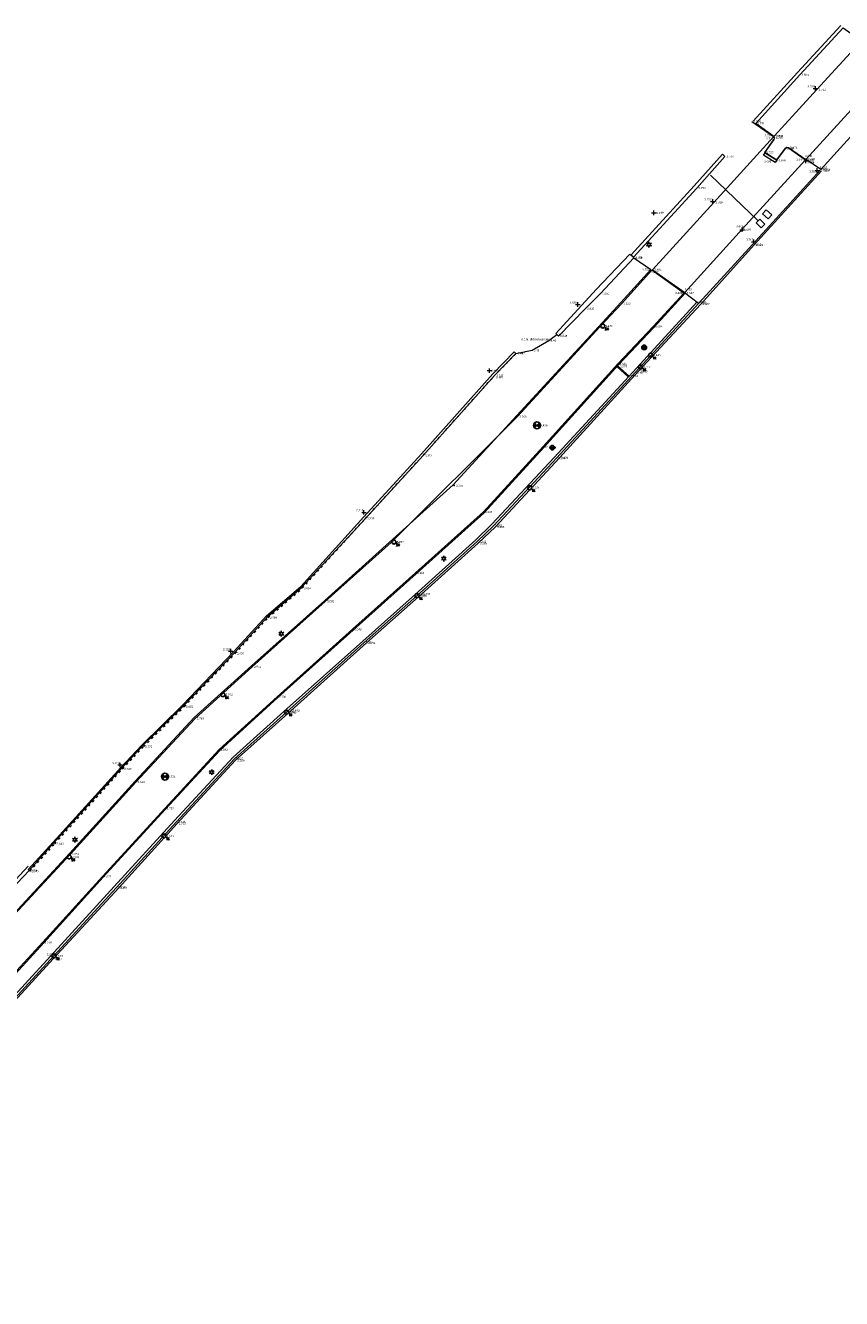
# Model space of a CAD drawing. Header units: metres. Extents: x 152089 to 154194, y 463573 to 464275.
# Tile 34 of 35: x 154052 to 154125, y 464088 to 464202. Entities that reach past the tile are written whole.
import ezdxf
from ezdxf.lldxf.tags import DXFTag

# ---------------------------------------------------------------- set-up
doc = ezdxf.new("R2010")
doc.units = ezdxf.units.M
doc.header["$MEASUREMENT"] = 0
doc.linetypes.add('HIDDEN2', pattern=[2.5, 1, -1.5])
for name, color, linetype, lineweight, true_color in [('B-ME-AL-HOOGTELABEL_HOOGTEMERK-S', 1, 'Continuous', 0, 0xff0000), ('B-ME-AL-HOOGTELABEL_WATERPEIL-S', 150, 'Continuous', 0, 0x007fff), ('B-ME-GK-KEERWAND-G', 7, 'Continuous', 0, 0xb266cc), ('B-ME-GR-STRUIK-G', 7, 'Continuous', 0, 0x009926), ('B-ME-IE-MEUBILAIR_WEGMEUBILAIR_SLAGBOOM-G', 40, 'Continuous', 0, 0xffbf00), ('B-ME-VH-KANTOPSLUITING_OPSLUITBAND_100X200-G', 7, 'VH-OPSLUITBAND_100X200', 0, 0xff7fbf), ('B-ME-VH-KANTOPSLUITING_TROTTOIRBAND_180 200-G', 7, 'VH-TROTTOIRBAND_180-200', 0, 0xff7fff), ('B-ME-VH-VERHARDING_KLINKERS-G', 40, 'Continuous', 0, 0xffbf00), ('B-ME-WH-KUNSTWERK_BRUG-G', 1, 'Continuous', 0, 0xff0000)]:
    doc.layers.add(name, color=color, linetype=linetype, lineweight=lineweight, true_color=true_color)
for name, color, linetype in [('B-ME-IE-MEUBILAIR_LICHTMAST-S', 1, 'Continuous'), ('B-ME-IE-MEUBILAIR_STRAATKOLK-S', 1, 'Continuous'), ('B-ME-IE-MEUBILAIR_TROTTOIRKOLK-S', 1, 'Continuous'), ('B-ME-IE-MEUBILAIR_VERKEERSBORD-S', 1, 'Continuous'), ('B-ME-IE-MEUBILAIR_VERKEERSLICHT-S', 1, 'Continuous'), ('B-ME-RI-PUT-S', 1, 'Continuous')]:
    doc.layers.add(name, color=color, linetype=linetype)
for name, color, linetype, lineweight in [('B-ME-IE-TERREINAFSCHEIDING_KUNSTMATIG_HEKWERK-G', 202, 'IE-TERREINAFSCHEIDING-KUNSTMATIG', 18), ('B-ME-IE-TERREINAFSCHEIDING_KUNSTMATIG_MUUR-G', 130, 'IE-TERREINAFSCHEIDING-KUNSTMATIG-DICHT', 18), ('B-ME-VH-VERHARDING_ASFALT-G', 2, 'Continuous', 18), ('B-ME-VH-VERHARDING_BETON-G', 21, 'Continuous', 18), ('B-ME-VH-VERHARDING_TEGEL-G', 24, 'Continuous', 18)]:
    doc.layers.add(name, color=color, linetype=linetype, lineweight=lineweight)
doc.styles.add('18_100', font='romans', dxfattribs={"width": 0.8, "height": 0.18})
doc.styles.add('18_200', font='romans', dxfattribs={"width": 0.8, "height": 0.36})
doc.styles.add('ROMANS', font='romans', dxfattribs={"height": 5})
doc.styles.add('SLK', font='calibri.ttf', dxfattribs={"height": 0.3})
doc.linetypes.add('IE-TERREINAFSCHEIDING-KUNSTMATIG', pattern='A,4,[82,NLCS.SHX,S=0.75,R=90,X=0,Y=0],4,-2', length=10)
doc.linetypes.add('IE-TERREINAFSCHEIDING-KUNSTMATIG-DICHT', pattern='A,8,-1,[82,NLCS.SHX,S=0.75,R=90,X=0,Y=0],-1', length=10)
tags = doc.linetypes.add('VH-OPSLUITBAND_100X200', pattern=[16, 8, -2, 4, -2]).pattern_tags.tags
tags[10:11] = [DXFTag(74, 4), DXFTag(75, 0), DXFTag(340, '0'), DXFTag(46, 1.0), DXFTag(50, 0.0), DXFTag(44, 0.0), DXFTag(45, 0.0)]
tags[8:9] = [DXFTag(74, 4), DXFTag(75, 0), DXFTag(340, '0'), DXFTag(46, 1.0), DXFTag(50, 0.0), DXFTag(44, 0.0), DXFTag(45, 0.0)]
tags[6:7] = [DXFTag(74, 4), DXFTag(75, 0), DXFTag(340, '0'), DXFTag(46, 1.0), DXFTag(50, 0.0), DXFTag(44, 0.0), DXFTag(45, 0.0)]
tags[4:5] = [DXFTag(74, 4), DXFTag(75, 0), DXFTag(340, '0'), DXFTag(46, 1.0), DXFTag(50, 0.0), DXFTag(44, 0.0), DXFTag(45, 0.0)]
tags = doc.linetypes.add('VH-TROTTOIRBAND_180-200', pattern=[20, 10, -2, 2, -2, 2, -2]).pattern_tags.tags
tags[14:15] = [DXFTag(74, 4), DXFTag(75, 0), DXFTag(340, '0'), DXFTag(46, 1.0), DXFTag(50, 0.0), DXFTag(44, 0.0), DXFTag(45, 0.0)]
tags[12:13] = [DXFTag(74, 4), DXFTag(75, 0), DXFTag(340, '0'), DXFTag(46, 1.0), DXFTag(50, 0.0), DXFTag(44, 0.0), DXFTag(45, 0.0)]
tags[10:11] = [DXFTag(74, 4), DXFTag(75, 0), DXFTag(340, '0'), DXFTag(46, 1.0), DXFTag(50, 0.0), DXFTag(44, 0.0), DXFTag(45, 0.0)]
tags[8:9] = [DXFTag(74, 4), DXFTag(75, 0), DXFTag(340, '0'), DXFTag(46, 1.0), DXFTag(50, 0.0), DXFTag(44, 0.0), DXFTag(45, 0.0)]
tags[6:7] = [DXFTag(74, 4), DXFTag(75, 0), DXFTag(340, '0'), DXFTag(46, 1.0), DXFTag(50, 0.0), DXFTag(44, 0.0), DXFTag(45, 0.0)]
tags[4:5] = [DXFTag(74, 4), DXFTag(75, 0), DXFTag(340, '0'), DXFTag(46, 1.0), DXFTag(50, 0.0), DXFTag(44, 0.0), DXFTag(45, 0.0)]

# ---------------------------------------------------------------- blocks, each defined once
blk = doc.blocks.new('put')
at = {"color": 0, "ltscale": 0.5}
for p, q in [((-0.3, 0.06), (-0.06, 0.05)), ((-0.3, 0.03), (-0.03, 0.03)), ((-0.3, 0), (0, 0)), ((-0.29, 0.08), (-0.08, 0.08)), ((-0.28, 0.11), (-0.11, 0.11)), ((-0.27, 0.14), (-0.14, 0.14)), ((-0.27, 0.14), (-0.14, 0.14)), ((-0.25, 0.16), (-0.16, 0.16)), ((-0.23, 0.19), (-0.19, 0.19)), ((0, 0), (0.3, 0)), ((0.03, 0.03), (0.3, 0.03)), ((0.05, 0.05), (0.29, 0.05)), ((0.08, 0.08), (0.29, 0.08)), ((0.11, 0.11), (0.28, 0.11)), ((0.14, 0.14), (0.27, 0.14)), ((0.16, 0.16), (0.25, 0.16)), ((0.19, 0.19), (0.23, 0.19)), ((-0.3, -0.03), (-0.03, -0.03)), ((-0.3, -0.05), (-0.05, -0.05)), ((-0.29, -0.08), (-0.08, -0.08)), ((-0.28, -0.11), (-0.11, -0.11)), ((-0.27, -0.14), (-0.14, -0.14)), ((-0.25, -0.16), (-0.16, -0.16)), ((-0.23, -0.19), (-0.19, -0.19)), ((0.03, -0.03), (0.3, -0.03)), ((0.05, -0.05), (0.29, -0.06)), ((0.08, -0.08), (0.29, -0.08)), ((0.11, -0.11), (0.28, -0.11)), ((0.14, -0.14), (0.27, -0.14)), ((0.16, -0.16), (0.25, -0.16)), ((0.19, -0.19), (0.23, -0.19))]:
    blk.add_line(p, q, dxfattribs=at)
at = {"ltscale": 0.5}
for p, q in [((-0.21, 0.21), (0.21, -0.21)), ((0.21, 0.21), (-0.21, -0.21))]:
    blk.add_line(p, q, dxfattribs=at)
blk.add_ellipse((0, 0), major_axis=(-0.212, 0.212), ratio=1, start_param=3.926991, end_param=10.210176, dxfattribs=at)
at = {"style": '18_200', "width": 0.8}
blk.add_attdef('HOOGTE', (0.4, 0.26), '', height=0.25, dxfattribs=at)
blk = doc.blocks.new('LICHTMAST')
at = {"ltscale": 0.1}
for p, q in [((-0.11, 0.06), (-0.22, 0.13)), ((0, 0.13), (0, 0.25)), ((0.11, 0.06), (0.22, 0.13)), ((-0.11, -0.06), (-0.22, -0.13)), ((0, -0.13), (0, -0.25)), ((0.11, -0.06), (0.22, -0.13))]:
    blk.add_line(p, q, dxfattribs=at)
blk.add_circle((0, 0), 0.127, dxfattribs=at)
at = {"style": '18_200', "width": 0.8}
blk.add_attdef('HOOGTE', (0.25, 0.24), '', height=0.25, dxfattribs=at)
blk = doc.blocks.new('hoogtemaat')
at = {"color": 0, "linetype": 'ByBlock'}
for points in [[(-0.2, 0, 0), (0.2, 0, 0)], [(0, -0.2, 0), (0, 0.2, 0)]]:
    blk.add_polyline3d(points, dxfattribs=at)
at = {"style": '18_200', "width": 0.8}
blk.add_attdef('HOOGTE', (0.25, 0.26), '', height=0.25, dxfattribs=at)
blk = doc.blocks.new('STRAATKOLK')
at = {"ltscale": 2}
blk.add_ellipse((0, 0), major_axis=(-0.127, 0.127), ratio=1, start_param=3.926991, end_param=10.210176, dxfattribs=at)
at = {"ltscale": 2, "style": '18_100', "width": 0.8}
blk.add_text('SK', height=0.216, dxfattribs=at).set_placement((0.19, -0.37))
at = {"style": '18_200', "width": 0.8}
blk.add_attdef('HOOGTE', (0.29, 0.21), '', height=0.25, dxfattribs=at)
blk = doc.blocks.new('TROTTOIRKOLK')
at = {"ltscale": 2}
blk.add_ellipse((0, 0), major_axis=(-0.127, 0.127), ratio=1, start_param=3.926991, end_param=10.210176, dxfattribs=at)
at = {"ltscale": 2, "style": '18_100', "width": 0.8}
blk.add_text('TK', height=0.216, dxfattribs=at).set_placement((0.19, -0.37))
at = {"style": '18_200', "width": 0.8}
blk.add_attdef('HOOGTE', (0.21, 0.18), '', height=0.25, dxfattribs=at)
blk = doc.blocks.new('verkeersbord')
blk.add_line((-0.3, 0), (0.3, 0))
for radius in [0.2, 0.0745]:
    blk.add_circle((0, 0), radius)
at = {"style": '18_200', "width": 0.8}
blk.add_attdef('HOOGTE', (0.24, 0.18), '', height=0.25, dxfattribs=at)
blk = doc.blocks.new('Verkeerslicht SLK', base_point=(2557.89, 2858.61))
h = blk.add_hatch()
h.set_pattern_fill('ANSI31', color=256, scale=0.0045, style=0, pattern_type=2)
h.set_pattern_definition([(45, (-97056.483087, -217229.933216), (-0.0101027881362, 0.0101027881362), [])])
edge = h.paths.add_edge_path()
edge.add_arc((2557.89, 2858.61), 0.127, 225, 585)
edge = h.paths.add_edge_path()
edge.add_arc((2557.89, 2858.61), 0.0678, 0, 360)
blk.add_circle((2557.89, 2858.61), 0.0678)
blk.add_ellipse((2557.89, 2858.61), major_axis=(0.149, 0.149), ratio=1)
blk.add_ellipse((2557.89, 2858.61), major_axis=(-0.0895, 0.0895), ratio=1, start_param=1.570796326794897, end_param=7.853981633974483)
blk = doc.blocks.new('waterpeil met hoogte')
at = {"color": 0, "linetype": 'ByBlock'}
for points in [[(-0.2, 0), (0.2, 0)], [(0, -0.2), (0, 0.2)]]:
    blk.add_lwpolyline(points, dxfattribs=at)
at = {"style": 'ROMANS'}
blk.add_attdef('HOOGTE', (0, 0), '', height=1.5, dxfattribs=at)

msp = doc.modelspace()

# ---------------------------------------------------------------- linework, layer by layer
at = {"layer": 'B-ME-GK-KEERWAND-G'}
msp.add_lwpolyline([(154052.51, 464126.51), (154054.73, 464128.94), (154060.76, 464135.6), (154062.62, 464137.59), (154066.26, 464141.15), (154070.8, 464145.88), (154073.74, 464149.08), (154076.77, 464151.69), (154082.38, 464157.89), (154087.52, 464163.5), (154093.88, 464170.62), (154095.78, 464172.58)], dxfattribs=at)
at = {"layer": 'B-ME-GK-KEERWAND-G', "linetype": 'HIDDEN2', "ltscale": 0.2}
msp.add_lwpolyline([(154052.51, 464126.51), (154052.66, 464126.37), (154054.88, 464128.81), (154060.91, 464135.46), (154062.77, 464137.45), (154066.4, 464141.01), (154070.94, 464145.74), (154073.88, 464148.94), (154076.91, 464151.55), (154082.53, 464157.76), (154087.67, 464163.36), (154094.03, 464170.48), (154095.93, 464172.44), (154095.78, 464172.58)], dxfattribs=at)
at = {"layer": 'B-ME-GR-STRUIK-G'}
msp.add_lwpolyline([(154095.93, 464172.44), (154097.36, 464172.72), (154098.85, 464173.59), (154099.56, 464174.14)], dxfattribs=at)
at = {"layer": 'B-ME-IE-MEUBILAIR_WEGMEUBILAIR_SLAGBOOM-G'}
msp.add_lwpolyline([(154113.25, 464188.29), (154117.5, 464184.23)], dxfattribs=at)
for points in [[(154118.2, 464185.22), (154118.71, 464184.78), (154118.39, 464184.41), (154117.88, 464184.86), (154118.2, 464185.22)], [(154117.64, 464184.38), (154117.32, 464184.06), (154117.75, 464183.63), (154118.07, 464183.95), (154117.64, 464184.38)]]:
    msp.add_lwpolyline(points, close=True, dxfattribs=at)
at = {"layer": 'B-ME-IE-TERREINAFSCHEIDING_KUNSTMATIG_HEKWERK-G'}
msp.add_lwpolyline([(154039.11, 464125.09), (154043.52, 464117.15), (154052.52, 464126.83)], dxfattribs=at)
at = {"layer": 'B-ME-IE-TERREINAFSCHEIDING_KUNSTMATIG_MUUR-G'}
for points in [[(154114.53, 464189.96), (154112.02, 464187.16), (154106.4, 464181), (154106.18, 464181.2), (154111.8, 464187.36), (154114.3, 464190.16)], [(154106.41, 464180.94), (154103.44, 464177.77), (154102.11, 464176.43), (154099.71, 464173.99), (154099.48, 464174.21), (154101.8, 464176.73), (154103.08, 464178.12), (154106.05, 464181.28), (154106.41, 464180.94)]]:
    msp.add_lwpolyline(points, close=True, dxfattribs=at)
at = {"layer": 'B-ME-VH-KANTOPSLUITING_OPSLUITBAND_100X200-G'}
for p, q in [((154108.09, 464179.89), (154110.96, 464177.87)), ((154104.92, 464171.27), (154105.93, 464170.35))]:
    msp.add_line(p, q, dxfattribs=at)
for points in [[(154043.4, 464114.11), (154044.67, 464115.45), (154051.23, 464122.57), (154056.18, 464127.95), (154062.04, 464134.37), (154067.28, 464140.04), (154072.39, 464144.64), (154078.91, 464150.47), (154084.68, 464155.66), (154090.35, 464160.74), (154096.01, 464166.91), (154103.62, 464175.19), (154105.26, 464176.97), (154107.93, 464179.92)], [(154025.53, 464088.34), (154025.56, 464088.9), (154025.7, 464089.34), (154025.89, 464089.69), (154026.15, 464089.99), (154028.26, 464092.16), (154031.75, 464095.95), (154036.55, 464101.24), (154040.8, 464105.78), (154046.54, 464111.99), (154053.9, 464119.98), (154059.2, 464125.83), (154064.75, 464131.89), (154069.57, 464137.12), (154074.74, 464141.82), (154081.45, 464147.81), (154087.05, 464152.83), (154093.1, 464158.27), (154098.42, 464164.08), (154105.07, 464171.44), (154108.22, 464174.78), (154111, 464177.8)]]:
    msp.add_lwpolyline(points, dxfattribs=at)
at = {"layer": 'B-ME-VH-KANTOPSLUITING_TROTTOIRBAND_180 200-G'}
msp.add_lwpolyline([(154028.36, 464092.26), (154029.3, 464091.3), (154032.87, 464095.2), (154037.27, 464100.03), (154042.04, 464105.2), (154047.06, 464110.7), (154054.83, 464119.16), (154060.17, 464125.01), (154065.54, 464130.87), (154070.76, 464136.5), (154075.57, 464140.85), (154082.29, 464146.85), (154087.24, 464151.27), (154092.36, 464155.85), (154093.79, 464157.24), (154099.34, 464163.19), (154106.68, 464171.16), (154112.03, 464177.01)], dxfattribs=at)
at = {"layer": 'B-ME-VH-VERHARDING_ASFALT-G'}
for points in [[(154108.09, 464179.89), (154113.54, 464185.88), (154118.85, 464191.72), (154118.9, 464191.62), (154118.87, 464191.51), (154118.05, 464190.33), (154119.15, 464189.63), (154119.92, 464190.69), (154119.94, 464190.71), (154120.05, 464190.78), (154120.18, 464190.75), (154121.71, 464189.67), (154116.06, 464183.49), (154110.96, 464177.87)], [(154047.17, 464110.31), (154054.73, 464118.57), (154060.57, 464124.9), (154065.76, 464130.6), (154070.98, 464136.24), (154075.88, 464140.65), (154082.62, 464146.68), (154087.51, 464151.03), (154092.57, 464155.55), (154094.11, 464157), (154099.79, 464163.16), (154106.84, 464170.85), (154112.37, 464176.83), (154117.13, 464182.09), (154123.12, 464188.7)]]:
    msp.add_lwpolyline(points, dxfattribs=at)
at = {"layer": 'B-ME-VH-VERHARDING_BETON-G'}
for p, q in [((154116.91, 464193.09), (154118.84, 464191.73)), ((154110.93, 464177.85), (154112.18, 464176.9))]:
    msp.add_line(p, q, dxfattribs=at)
msp.add_lwpolyline([(154106.4, 464181), (154112.02, 464187.16), (154114.53, 464189.96)], dxfattribs=at)
at = {"layer": 'B-ME-VH-VERHARDING_KLINKERS-G'}
msp.add_line((154104.98, 464171.34), (154106, 464170.42), dxfattribs=at)
msp.add_point((154090.44, 464160.68), dxfattribs=at)
at = {"layer": 'B-ME-VH-VERHARDING_TEGEL-G'}
for points in [[(154028.23, 464092.13), (154029.3, 464091.05), (154032.98, 464095.05), (154037.42, 464099.9), (154042.3, 464105.22), (154047.11, 464110.46), (154054.81, 464118.83), (154060.36, 464124.93), (154065.72, 464130.75), (154070.87, 464136.38), (154075.51, 464140.52), (154082.41, 464146.72), (154087.12, 464150.88), (154092.48, 464155.71), (154093.92, 464157.1), (154099.54, 464163.11), (154106.55, 464170.73), (154112.2, 464176.91), (154116.97, 464182.14), (154123.02, 464188.76)], [(154099.71, 464173.99), (154102.11, 464176.43), (154103.44, 464177.77), (154106.41, 464180.94), (154107.93, 464179.92)], [(154046.47, 464112.06), (154053.83, 464120.05), (154059.12, 464125.9), (154064.68, 464131.96), (154069.5, 464137.19), (154074.68, 464141.89), (154081.39, 464147.89), (154086.98, 464152.91), (154093.03, 464158.34), (154098.35, 464164.15), (154105, 464171.51), (154108.15, 464174.85), (154110.88, 464177.81), (154108.01, 464179.84), (154105.34, 464176.89), (154103.39, 464174.8), (154096.08, 464166.84), (154084.81, 464155.62), (154078.95, 464150.38), (154072.46, 464144.55), (154067.37, 464139.97), (154062.1, 464134.3), (154056.27, 464127.89), (154051.28, 464122.49)], [(154041.08, 464113.84), (154041.54, 464114.33), (154041.82, 464114.63), (154043.54, 464116.46), (154050.43, 464124.15), (154052.59, 464126.44), (154054.81, 464128.88), (154060.84, 464135.53), (154062.69, 464137.52), (154066.33, 464141.08), (154070.87, 464145.81), (154073.81, 464149.01), (154076.84, 464151.62), (154082.53, 464157.76), (154082.53, 464157.76), (154087.67, 464163.36), (154094.03, 464170.48), (154095.93, 464172.44)]]:
    msp.add_lwpolyline(points, dxfattribs=at)
at = {"layer": 'B-ME-WH-KUNSTWERK_BRUG-G'}
msp.add_line((154123.05, 464188.8), (154121.77, 464189.71), dxfattribs=at)
for points in [[(154117.05, 464193.12), (154120.99, 464197.43), (154124.83, 464201.62)], [(154118.87, 464191.75), (154118.92, 464191.62), (154118.89, 464191.49), (154118.08, 464190.34), (154119.14, 464189.66), (154119.91, 464190.7), (154119.92, 464190.72), (154120.05, 464190.8), (154120.19, 464190.77), (154121.72, 464189.69), (154125.48, 464193.78), (154129.58, 464198.24), (154126.69, 464200.26), (154122.72, 464195.92), (154118.94, 464191.79), (154118.87, 464191.75), (154117.27, 464192.91), (154121.21, 464197.23), (154125.06, 464201.42), (154126.69, 464200.26)], [(154123.05, 464188.8), (154126.57, 464192.66), (154130.88, 464197.33)]]:
    msp.add_lwpolyline(points, dxfattribs=at)
msp.add_lwpolyline([(154118.1, 464190.3), (154119.15, 464189.63), (154119.01, 464189.42), (154117.96, 464190.09), (154118.1, 464190.3)], close=True, dxfattribs=at)

# ---------------------------------------------------------------- block references
at = {"layer": 'B-ME-AL-HOOGTELABEL_HOOGTEMERK-S'}
for p in [(154122.59, 464196.03), (154121.74, 464189.58), (154122.75, 464188.73), (154113.44, 464185.96), (154116.06, 464183.45), (154117.09, 464182.38), (154101.43, 464176.79), (154093.58, 464170.91), (154082.4, 464158.3), (154070.54, 464145.94), (154060.7, 464135.82)]:
    msp.add_blockref('hoogtemaat', p, dxfattribs=at)
at = {"layer": 'B-ME-AL-HOOGTELABEL_WATERPEIL-S'}
msp.add_blockref('waterpeil met hoogte', (154108.2, 464184.95), dxfattribs=at)
at = {"layer": 'B-ME-IE-MEUBILAIR_LICHTMAST-S'}
for p in [(154107.77, 464182.12), (154089.51, 464154.18), (154075.04, 464147.5), (154068.85, 464135.18), (154056.67, 464129.17)]:
    msp.add_blockref('LICHTMAST', p, dxfattribs=at)
at = {"layer": 'B-ME-IE-MEUBILAIR_STRAATKOLK-S'}
for p in [(154103.65, 464174.88), (154085.06, 464155.66), (154069.84, 464142.08), (154056.16, 464127.64)]:
    msp.add_blockref('STRAATKOLK', p, dxfattribs=at)
at = {"layer": 'B-ME-IE-MEUBILAIR_TROTTOIRKOLK-S'}
for p in [(154107.92, 464172.29), (154107.01, 464171.24), (154097.15, 464160.49), (154087.12, 464150.88), (154075.51, 464140.52), (154064.6, 464129.51), (154054.81, 464118.83)]:
    msp.add_blockref('TROTTOIRKOLK', p, dxfattribs=at)
at = {"layer": 'B-ME-IE-MEUBILAIR_VERKEERSBORD-S'}
msp.add_blockref('verkeersbord', (154099.17, 464164.06), dxfattribs=at)
at = {"layer": 'B-ME-IE-MEUBILAIR_VERKEERSLICHT-S'}
msp.add_blockref('Verkeerslicht SLK', (154107.34, 464172.98), dxfattribs=at)
at = {"layer": 'B-ME-RI-PUT-S'}
for p in [(154097.8, 464166.04), (154064.69, 464134.78)]:
    msp.add_blockref('put', p, dxfattribs=at)

# ---------------------------------------------------------------- texts
at = {"layer": 'B-ME-AL-HOOGTELABEL_HOOGTEMERK-S', "style": 'SLK'}
for s, p in [('3.768', (154121.88, 464196.11)), ('3.684', (154121.85, 464189.37)), ('3.700', (154122.03, 464188.54)), ('3.752', (154112.7, 464186.06)), ('3.690', (154116.21, 464183.36)), ('3.717', (154116.4, 464182.47)), ('1.538', (154100.7, 464176.86)), ('n.t.m. dichte begroeiing', (154096.42, 464173.61)), ('2.420', (154093.73, 464170.82)), ('2.218', (154081.7, 464158.38)), ('2.225', (154069.85, 464146.02)), ('2.318', (154060.01, 464135.9))]:
    msp.add_text(s, height=0.18, dxfattribs=at).set_placement(p)
at = {"layer": 'B-ME-AL-HOOGTELABEL_WATERPEIL-S', "style": 'SLK'}
msp.add_text('0.199', height=0.18, dxfattribs=at).set_placement((154108.44, 464184.86))
at = {"layer": 'B-ME-GK-KEERWAND-G', "style": 'SLK'}
for s, p in [('3.437', (154096.08, 464172.35)), ('3.331', (154094.18, 464170.39)), ('3.310', (154087.82, 464163.27)), ('3.209', (154082.68, 464157.67)), ('3.064', (154077.06, 464151.46)), ('2.969', (154074.03, 464148.85)), ('2.935', (154071.09, 464145.65)), ('2.852', (154066.55, 464140.92)), ('2.772', (154062.92, 464137.36)), ('2.739', (154061.06, 464135.37)), ('2.643', (154055.03, 464128.72)), ('2.575', (154052.81, 464126.28))]:
    msp.add_text(s, height=0.18, dxfattribs=at).set_placement(p)
at = {"layer": 'B-ME-GR-STRUIK-G', "style": 'SLK'}
for s, p in [('3.48', (154099, 464173.5)), ('3.43', (154099.68, 464174.02)), ('3.44', (154096.08, 464172.35)), ('3.45', (154097.51, 464172.63))]:
    msp.add_text(s, height=0.18, dxfattribs=at).set_placement(p)
at = {"layer": 'B-ME-IE-MEUBILAIR_STRAATKOLK-S', "style": 'SLK'}
for s, p in [('3.479', (154103.89, 464174.79)), ('3.097', (154085.3, 464155.57)), ('2.792', (154070.08, 464141.99)), ('2.530', (154056.4, 464127.55))]:
    msp.add_text(s, height=0.18, dxfattribs=at).set_placement(p)
at = {"layer": 'B-ME-IE-MEUBILAIR_TROTTOIRKOLK-S', "style": 'SLK'}
for s, p in [('3.445', (154108.16, 464172.2)), ('3.447', (154107.25, 464171.15)), ('3.321', (154097.39, 464160.4)), ('3.098', (154087.36, 464150.79)), ('2.840', (154075.74, 464140.42)), ('2.695', (154064.84, 464129.42)), ('2.544', (154054.17, 464118.88))]:
    msp.add_text(s, height=0.18, dxfattribs=at).set_placement(p)
at = {"layer": 'B-ME-RI-PUT-S', "style": 'SLK'}
for s, p in [('3.436', (154098.1, 464165.95)), ('2.731', (154064.99, 464134.69))]:
    msp.add_text(s, height=0.18, dxfattribs=at).set_placement(p)
at = {"layer": 'B-ME-VH-VERHARDING_ASFALT-G', "style": 'SLK'}
for s, p in [('3.711', (154118.19, 464191.48)), ('3.709', (154119.05, 464191.53)), ('3.723', (154118.2, 464190.24)), ('3.684', (154120.07, 464190.6)), ('3.676', (154120.33, 464190.66)), ('3.676', (154119.3, 464189.54)), ('3.644', (154120.88, 464189.6)), ('3.644', (154121.86, 464189.58)), ('3.607', (154123.27, 464188.61)), ('3.709', (154113.69, 464185.78)), ('3.646', (154115.53, 464183.67)), ('3.621', (154117.28, 464182)), ('3.684', (154108.24, 464179.8)), ('3.633', (154110.94, 464178.05)), ('3.607', (154112.52, 464176.74)), ('3.483', (154106.99, 464170.76)), ('3.404', (154099.94, 464163.07)), ('3.321', (154094.26, 464156.91)), ('3.285', (154092.72, 464155.46)), ('3.137', (154087.66, 464150.94)), ('3.042', (154082.77, 464146.59)), ('2.893', (154076.02, 464140.56)), ('2.826', (154071.13, 464136.15)), ('2.735', (154065.91, 464130.51)), ('2.651', (154060.72, 464124.81)), ('2.577', (154054.88, 464118.47))]:
    msp.add_text(s, height=0.18, dxfattribs=at).set_placement(p)
at = {"layer": 'B-ME-VH-VERHARDING_BETON-G', "style": 'SLK'}
for s, p in [('3.794', (154117.06, 464193)), ('3.752', (154118.05, 464191.75)), ('3.799', (154114.68, 464189.87)), ('3.793', (154112.17, 464187.07)), ('3.786', (154106.55, 464180.91)), ('3.667', (154111.12, 464177.73)), ('3.688', (154112.18, 464176.92))]:
    msp.add_text(s, height=0.18, dxfattribs=at).set_placement(p)
at = {"layer": 'B-ME-VH-VERHARDING_KLINKERS-G', "style": 'SLK'}
for s, p in [('3.573', (154105.19, 464171.2)), ('3.574', (154106.14, 464170.34)), ('3.255', (154090.59, 464160.59))]:
    msp.add_text(s, height=0.18, dxfattribs=at).set_placement(p)
at = {"layer": 'B-ME-VH-VERHARDING_TEGEL-G', "style": 'SLK'}
for s, p in [('3.605', (154123.02, 464188.76)), ('3.612', (154117.12, 464182.05)), ('3.711', (154106.56, 464180.85)), ('3.722', (154107.18, 464179.85)), ('3.697', (154107.98, 464179.6)), ('3.650', (154103.59, 464177.68)), ('3.638', (154110.1, 464177.73)), ('3.623', (154105.49, 464176.79)), ('3.605', (154112.35, 464176.82)), ('3.608', (154102.26, 464176.34)), ('3.479', (154103.54, 464174.71)), ('3.604', (154108.3, 464174.76)), ('3.445', (154099.86, 464173.9)), ('3.437', (154096.08, 464172.35)), ('3.565', (154105.15, 464171.42)), ('3.380', (154094.14, 464170.24)), ('3.454', (154106.7, 464170.64)), ('3.366', (154096.23, 464166.74)), ('3.421', (154098.5, 464164.06)), ('3.310', (154087.82, 464163.27)), ('3.394', (154099.69, 464163.03)), ('3.209', (154082.68, 464157.67)), ('3.304', (154093.18, 464158.25)), ('3.287', (154094.07, 464157.01)), ('3.106', (154084.96, 464155.53)), ('3.271', (154092.63, 464155.61)), ('3.185', (154087.13, 464152.82)), ('3.064', (154077.06, 464151.46)), ('3.098', (154087.27, 464150.79)), ('3.002', (154079.1, 464150.29)), ('2.969', (154074.03, 464148.85)), ('3.045', (154081.54, 464147.8)), ('3.029', (154082.56, 464146.63)), ('2.935', (154071.09, 464145.65)), ('2.855', (154072.61, 464144.46)), ('2.936', (154074.83, 464141.8)), ('2.852', (154066.55, 464140.92)), ('2.840', (154075.65, 464140.42)), ('2.763', (154067.52, 464139.88)), ('2.772', (154062.92, 464137.36)), ('2.842', (154069.65, 464137.1)), ('2.822', (154071.02, 464136.29)), ('2.739', (154061.06, 464135.37)), ('2.662', (154062.25, 464134.21)), ('2.737', (154064.83, 464131.87)), ('2.716', (154065.87, 464130.66)), ('2.643', (154055.03, 464128.72)), ('2.559', (154056.42, 464127.8)), ('2.575', (154052.67, 464126.33)), ('2.575', (154052.81, 464126.28)), ('2.632', (154059.27, 464125.81)), ('2.629', (154060.51, 464124.84)), ('2.550', (154053.98, 464119.96)), ('2.544', (154054.96, 464118.74))]:
    msp.add_text(s, height=0.18, dxfattribs=at).set_placement(p)
at = {"layer": 'B-ME-WH-KUNSTWERK_BRUG-G', "style": 'SLK'}
for s, p in [('3.801', (154121.36, 464197.14)), ('3.712', (154122.87, 464195.83)), ('3.791', (154117.42, 464192.82)), ('3.759', (154119.02, 464191.66)), ('3.714', (154119.09, 464191.7)), ('3.698', (154118, 464189.43)), ('3.676', (154119.3, 464189.54)), ('3.640', (154121.65, 464189.93)), ('3.687', (154121.92, 464189.62)), ('3.703', (154122.96, 464188.95)), ('3.602', (154123.2, 464188.71))]:
    msp.add_text(s, height=0.18, dxfattribs=at).set_placement(p)

doc.saveas('drawing.dxf')
